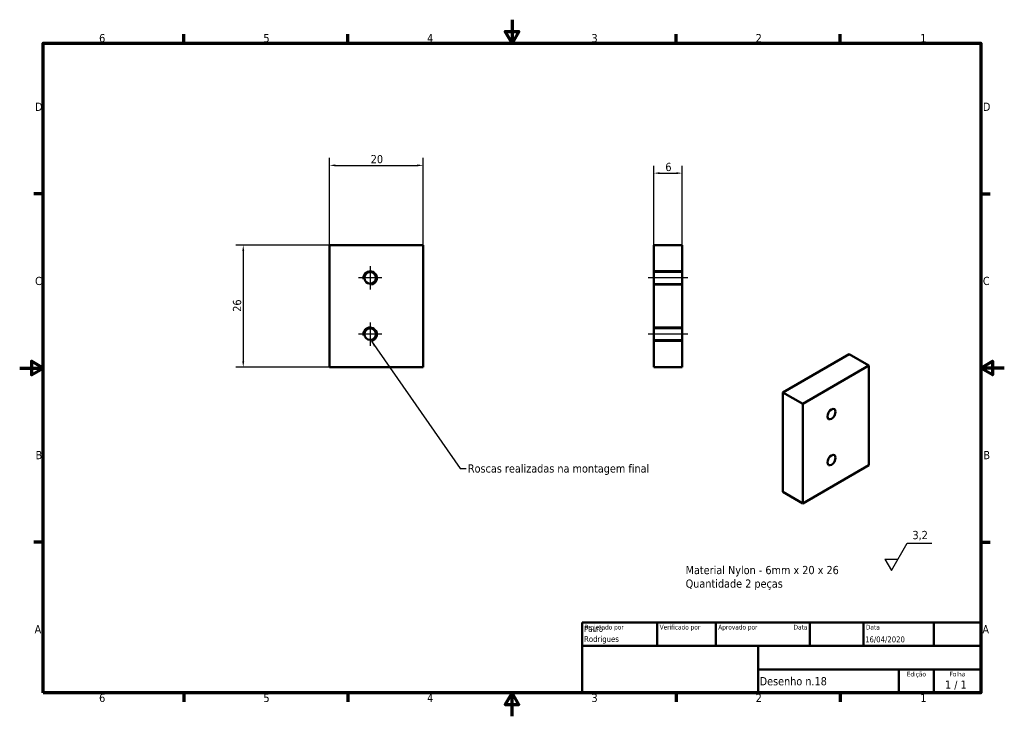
# Model space of a CAD drawing. Header units: millimetres. Extents: x 0 to 210, y 0 to 149.
import ezdxf
from ezdxf.enums import TextEntityAlignment as Align

# ---------------------------------------------------------------- set-up
doc = ezdxf.new("R2010")
doc.units = ezdxf.units.MM
doc.header["$LTSCALE"] = 0.5
for name, color, linetype, lineweight in [('Borda (ISO)', 7, 'Continuous', 70), ('Dimensão (ISO)', 7, 'Continuous', 25), ('Estreito visível (ISO)', 7, 'Continuous', 35), ('Linha de centro (ISO)', 7, 'Continuous', 25), ('Marca de centro (ISO)', 7, 'Continuous', 25), ('Oculto (ISO)', 7, 'Continuous', 35), ('Símbolo (ISO)', 7, 'Continuous', 25), ('Título (ISO)', 7, 'Continuous', 50), ('Visível (ISO)', 7, 'Continuous', 50)]:
    doc.layers.add(name, color=color, linetype=linetype, lineweight=lineweight)
doc.styles.add('Estilo de texto13', font='tahoma.ttf')
doc.styles.add('Estilo de texto14', font='tahoma.ttf')
doc.styles.add('Texto da nota (ISO)', font='tahoma.ttf')
doc.dimstyles.new('Padrão (ISO)', dxfattribs={"dimscale": 0.5, "dimtxt": 3.5, "dimasz": 2.5, "dimexe": 3.175, "dimexo": 0, "dimgap": 0.762, "dimtad": 1, "dimrnd": 1e-08, "dimzin": 0, "dimtxsty": 'Texto da nota (ISO)', "dimcen": 0.09, "dimdle": 10, "dimclrd": 256, "dimclre": 256, "dimclrt": 256, "dimazin": 0, "dimtfac": 1.001486, "dimtmove": 0, "dimatfit": 3, "dimfxl": 1, "dimtolj": 1, "dimtzin": 0, "dimlwd": -1, "dimlwe": -1, "dimarcsym": 0})
doc.dimstyles.new('Padrão - Método 1b (ISO)$7', dxfattribs={"dimscale": 0.5, "dimtxt": 3.5, "dimasz": 2.5, "dimexe": 3.175, "dimexo": 0, "dimgap": 0.762, "dimtad": 1, "dimtoh": 1, "dimrnd": 1e-08, "dimtxsty": 'Texto da nota (ISO)', "dimcen": 0.09, "dimdle": 10, "dimclrd": 256, "dimclre": 256, "dimclrt": 256, "dimazin": 2, "dimtfac": 1, "dimtmove": 0, "dimatfit": 3, "dimfxl": 1, "dimtolj": 1, "dimlwd": -1, "dimlwe": -1, "dimarcsym": 0})

# ---------------------------------------------------------------- blocks, each defined once
blk = doc.blocks.new('Bordas Borda padrão')
at = {"layer": 'Borda (ISO)'}
for p, q in [((70, 287), (70, 290.9)), ((140, 287), (140, 290.9)), ((280, 287), (280, 290.9)), ((350, 287), (350, 290.9)), ((10, 222.75), (6.1, 222.75)), ((410, 222.75), (413.9, 222.75)), ((10, 74.25), (6.1, 74.25)), ((410, 74.25), (413.9, 74.25)), ((70, 10), (70, 6.1)), ((140, 10), (140, 6.1)), ((280, 10), (280, 6.1)), ((350, 10), (350, 6.1))]:
    blk.add_line(p, q, dxfattribs=at)
at = {"layer": 'Borda (ISO)', "flags": 128}
for points in [[(210, 297), (210, 287), (207.11, 292), (212.89, 292), (210, 287)], [(10, 10), (10, 287), (410, 287), (410, 10), (10, 10)], [(0, 148.5), (10, 148.5), (5, 151.39), (5, 145.61), (10, 148.5)], [(420, 148.5), (410, 148.5), (415, 151.39), (415, 145.61), (410, 148.5)], [(210, 0), (210, 10), (207.11, 5), (212.89, 5), (210, 10)]]:
    blk.add_lwpolyline(points, dxfattribs=at)
at = {"layer": 'Borda (ISO)', "char_height": 3.5, "attachment_point": 7, "style": 'Texto da nota (ISO)'}
for s, insert in [('6', (33.88, 287.33)), ('5', (103.98, 287.33)), ('4', (173.78, 287.4)), ('3', (243.91, 287.33)), ('2', (313.94, 287.4)), ('1', (384.21, 287.4)), ('D', (6.57, 258.13)), ('D', (410.87, 258.13)), ('C', (6.56, 183.81)), ('C', (410.86, 183.81)), ('B', (6.78, 109.63)), ('B', (411.08, 109.63)), ('A', (6.36, 35.38)), ('A', (410.66, 35.38)), ('6', (33.88, 6.03)), ('5', (103.98, 6.03)), ('4', (173.78, 6.1)), ('3', (243.91, 6.03)), ('2', (313.94, 6.1)), ('1', (384.21, 6.1))]:
    blk.add_mtext(s, dxfattribs=dict(at, insert=insert))
blk = doc.blocks.new('Blocos de títulos ISO')
at = {"layer": 'Título (ISO)'}
for p, q in [((270.07, 130), (100.07, 130)), ((100.07, 130), (100.07, 100)), ((132.07, 120), (132.07, 130)), ((157.07, 120), (157.07, 130)), ((197.07, 120), (197.07, 130)), ((220.07, 120), (220.07, 130)), ((250.07, 120), (250.07, 130)), ((270.07, 100), (270.07, 130)), ((100.07, 120), (270.07, 120)), ((175.07, 120), (175.07, 100)), ((270.07, 110), (175.07, 110)), ((235.07, 100), (235.07, 110)), ((250.07, 100), (250.07, 110)), ((100.07, 100), (270.07, 100))]:
    blk.add_line(p, q, dxfattribs=at)
at = {"layer": 'Título (ISO)', "style": 'Estilo de texto14'}
for s, p in [('Projetado por', (101.07, 129)), ('Verificado por', (133.07, 129)), ('Aprovado por', (158.07, 129)), ('Data', (221.07, 129))]:
    blk.add_text(s, height=2, dxfattribs=at).set_placement(p, align=Align.TOP_LEFT)
blk.add_text('Data', height=2, dxfattribs=at).set_placement((196.07, 129), align=Align.TOP_RIGHT)
for s, p in [('Edição', (242.57, 109)), ('Folha', (260.07, 109))]:
    blk.add_text(s, height=2, dxfattribs=at).set_placement(p, align=Align.TOP_CENTER)
at = {"layer": 'Título (ISO)', "style": 'Texto da nota (ISO)'}
blk.add_text('1 / 1 ', height=3.5, dxfattribs=at).set_placement((260.07, 103.5), align=Align.MIDDLE_CENTER)
at = {"layer": 'Título (ISO)'}
for tag, p, height, style in [('AUTOR_001', (100.82, 125.99), 2.5, 'Estilo de texto13'), ('AUTOR_002', (100.82, 121.71), 2.5, 'Estilo de texto13'), ('DATA_DE_CRIAÇÃO_001', (220.69, 121.54), 2.5, 'Estilo de texto13'), ('NÚMERO_DA_PEÇA_001', (175.72, 103.21), 3.5, 'Texto da nota (ISO)')]:
    blk.add_attdef(tag, p, '', height=height, dxfattribs=dict(at, style=style))
at = {"layer": 'Título (ISO)', "style": 'Estilo de texto13'}
for tag, p in [('VERIFICADO_POR', (133.07, 121)), ('APROVADO_POR_ENG.', (158.07, 121))]:
    blk.add_attdef(tag, text='', height=2.5, dxfattribs=at).set_placement(p, align=Align.BOTTOM_LEFT)
blk.add_attdef('DATA_DE_APROVAÇÃO_DA_ENG.', text='', height=2.5, dxfattribs=at).set_placement((196.07, 121), align=Align.BOTTOM_RIGHT)
at = {"layer": 'Título (ISO)', "style": 'Texto da nota (ISO)'}
for tag, p in [('TÍTULO', (222.57, 115)), ('EMPRESA', (137.41, 109.96)), ('NÚMERO_DE_REVISÃO', (242.57, 103.5))]:
    blk.add_attdef(tag, text='', height=3.5, dxfattribs=at).set_placement(p, align=Align.MIDDLE_CENTER)
blk = doc.blocks.new('*D5')
at = {"layer": 'Defpoints', "color": 0, "transparency": 16777216}
for p in [(86.07, 117.45), (66.07, 100.45), (86.07, 100.45)]:
    blk.add_point(p, dxfattribs=at)
at = {"layer": 'Dimensão (ISO)', "transparency": 16777216}
for p, q in [((66.07, 100.45), (66.07, 119.04)), ((86.07, 100.45), (86.07, 119.04)), ((67.32, 117.45), (84.82, 117.45))]:
    blk.add_line(p, q, dxfattribs=at)
for points in [[(67.32, 117.66), (67.32, 117.24), (66.07, 117.45)], [(84.82, 117.66), (84.82, 117.24), (86.07, 117.45)]]:
    blk.add_solid(points, dxfattribs=at)
at = {"layer": 'Dimensão (ISO)', "transparency": 16777216, "insert": (74.87, 119.66), "char_height": 1.75, "attachment_point": 1, "style": 'Texto da nota (ISO)'}
blk.add_mtext('\\A1;20', dxfattribs=at)
blk = doc.blocks.new('*D6')
at = {"layer": 'Defpoints', "color": 0, "transparency": 16777216}
for p in [(66.07, 100.45), (47.68, 74.45), (66.07, 74.45)]:
    blk.add_point(p, dxfattribs=at)
at = {"layer": 'Dimensão (ISO)', "transparency": 16777216}
for p, q in [((66.07, 100.45), (46.1, 100.45)), ((47.68, 99.2), (47.68, 75.7)), ((66.07, 74.45), (46.1, 74.45))]:
    blk.add_line(p, q, dxfattribs=at)
for points in [[(47.47, 99.2), (47.89, 99.2), (47.68, 100.45)], [(47.47, 75.7), (47.89, 75.7), (47.68, 74.45)]]:
    blk.add_solid(points, dxfattribs=at)
at = {"layer": 'Dimensão (ISO)', "transparency": 16777216, "insert": (45.48, 86.24), "char_height": 1.75, "attachment_point": 1, "rotation": 90, "style": 'Texto da nota (ISO)'}
blk.add_mtext('\\A1;26', dxfattribs=at)
blk = doc.blocks.new('*D7')
at = {"layer": 'Defpoints', "color": 0, "transparency": 16777216}
for p in [(141.28, 115.79), (135.28, 100.45), (141.28, 100.45)]:
    blk.add_point(p, dxfattribs=at)
at = {"layer": 'Dimensão (ISO)', "transparency": 16777216}
for p, q in [((135.28, 100.45), (135.28, 117.38)), ((136.53, 115.79), (140.03, 115.79)), ((141.28, 100.45), (141.28, 117.38))]:
    blk.add_line(p, q, dxfattribs=at)
for points in [[(136.53, 116), (136.53, 115.58), (135.28, 115.79)], [(140.03, 116), (140.03, 115.58), (141.28, 115.79)]]:
    blk.add_solid(points, dxfattribs=at)
at = {"layer": 'Dimensão (ISO)', "transparency": 16777216, "insert": (137.71, 117.99), "char_height": 1.75, "attachment_point": 1, "style": 'Texto da nota (ISO)'}
blk.add_mtext('\\A1;6', dxfattribs=at)
blk = doc.blocks.new('Identificador de textura de superfície1')
at = {"layer": 'Símbolo (ISO)'}
for p, q in [((371.86, 62.13), (378.57, 73.75)), ((378.57, 73.75), (389.07, 73.75)), ((369.03, 67.03), (371.86, 62.13)), ((369.03, 67.03), (374.69, 67.03))]:
    blk.add_line(p, q, dxfattribs=at)
at = {"layer": 'Símbolo (ISO)', "insert": (380.83, 74.98), "char_height": 3.5, "attachment_point": 7, "style": 'Texto da nota (ISO)'}
blk.add_mtext('3,2', dxfattribs=at)

msp = doc.modelspace()

# ---------------------------------------------------------------- linework, layer by layer
at = {"layer": 'Estreito visível (ISO)'}
for centre in [(74.75, 93.45), (74.75, 81.45)]:
    msp.add_arc(centre, 1.5, 280, 190, dxfattribs=at)
at = {"layer": 'Linha de centro (ISO)', "linetype": 'Continuous'}
for p, q in [((142.53, 93.45), (134.03, 93.45)), ((142.53, 81.45), (134.03, 81.45))]:
    msp.add_line(p, q, dxfattribs=at)
at = {"layer": 'Marca de centro (ISO)', "linetype": 'Continuous'}
for p, q in [((74.75, 95.93), (74.75, 90.97)), ((77.23, 93.45), (72.27, 93.45)), ((74.75, 83.93), (74.75, 78.97)), ((77.23, 81.45), (72.27, 81.45))]:
    msp.add_line(p, q, dxfattribs=at)
at = {"layer": 'Oculto (ISO)'}
for p, q in [((141.28, 94.95), (135.28, 94.95)), ((141.28, 94.68), (135.28, 94.68)), ((141.28, 92.22), (135.28, 92.22)), ((135.28, 91.95), (141.28, 91.95)), ((141.28, 82.95), (135.28, 82.95)), ((141.28, 82.68), (135.28, 82.68)), ((141.28, 80.22), (135.28, 80.22)), ((135.28, 79.95), (141.28, 79.95))]:
    msp.add_line(p, q, dxfattribs=at)
at = {"layer": 'Visível (ISO)'}
for p, q in [((66.07, 100.45), (86.07, 100.45)), ((66.07, 74.45), (66.07, 100.45)), ((86.07, 100.45), (86.07, 74.45)), ((135.28, 100.45), (141.28, 100.45)), ((135.28, 74.45), (135.28, 100.45)), ((141.28, 74.45), (141.28, 100.45)), ((162.76, 69.05), (176.9, 77.22)), ((176.9, 77.22), (181.14, 74.77)), ((86.07, 74.45), (66.07, 74.45)), ((135.28, 74.45), (141.28, 74.45)), ((167, 66.6), (181.14, 74.77)), ((181.14, 74.77), (181.14, 53.54)), ((162.76, 69.05), (167, 66.6)), ((162.76, 47.82), (162.76, 69.05)), ((167, 45.37), (167, 66.6)), ((181.14, 53.54), (167, 45.37)), ((162.76, 47.82), (167, 45.37))]:
    msp.add_line(p, q, dxfattribs=at)
for centre in [(74.75, 93.45), (74.75, 81.45)]:
    msp.add_circle(centre, 1.23, dxfattribs=at)
for centre in [(173.14, 64.43), (173.14, 54.63)]:
    msp.add_ellipse(centre, major_axis=(-0.61, -1.06), ratio=0.57735, dxfattribs=at)

# ---------------------------------------------------------------- block references
at = {"xscale": 0.5, "yscale": 0.5, "zscale": 0.5}
msp.add_blockref('Bordas Borda padrão', (0, 0), dxfattribs=at)
msp.add_blockref('Blocos de títulos ISO', (69.96, -45), dxfattribs=at).add_auto_attribs({'NÚMERO_DA_PEÇA_001': 'Desenho n.18', 'AUTOR_001': 'Paulo', 'DATA_DE_CRIAÇÃO_001': '16/04/2020', 'AUTOR_002': 'Rodrigues'})
at = {"layer": 'Símbolo (ISO)', "xscale": 0.5, "yscale": 0.5, "zscale": 0.5}
msp.add_blockref('Identificador de textura de superfície1', (0, 0), dxfattribs=at)

# ---------------------------------------------------------------- texts
at = {"layer": 'Símbolo (ISO)', "insert": (95.59, 53.71), "char_height": 1.75, "width": 39.2573, "attachment_point": 1, "style": 'Texto da nota (ISO)'}
msp.add_mtext('{\\fTahoma|b0|i0;Roscas realizadas na montagem final}', dxfattribs=at)
at = {"layer": 'Símbolo (ISO)', "insert": (142.03, 32.05), "char_height": 1.75, "width": 33.5506, "attachment_point": 1, "line_spacing_factor": 0.987884, "style": 'Texto da nota (ISO)'}
msp.add_mtext('{\\fTahoma|b0|i0;Material Nylon - 6mm x 20 x 26\\P\\fTahoma|b0|i0;Quantidade 2 peças}', dxfattribs=at)

# ---------------------------------------------------------------- dimensions: what is measured, and where the dimension line sits
at = {"layer": 'Dimensão (ISO)'}
for base, p2, angle, picture, middle in [((86.07, 117.45), (86.07, 100.45), 180, '*D5', (76.07, 117.45)), ((47.68, 74.45), (66.07, 74.45), 270, '*D6', (47.68, 87.45))]:
    dim = msp.add_linear_dim(base=base, p1=(66.07, 100.45), p2=p2, angle=angle, dimstyle='Padrão (ISO)', override={"dimgap": 0.762, "dimdec": 0, "dimtol": 0, "dimlim": 0, "dimtp": 0, "dimtm": 0, "dimtdec": 2, "dimtofl": 0, "dimatfit": 1}, dxfattribs=at)
    dim.commit()
    dim.dimension.update_dxf_attribs({"geometry": picture, "text_midpoint": middle, "dimtype": 160})
dim = msp.add_linear_dim(base=(141.28, 115.79), p1=(135.28, 100.45), p2=(141.28, 100.45), dimstyle='Padrão (ISO)', override={"dimgap": 0.762, "dimdec": 0, "dimtol": 0, "dimlim": 0, "dimtp": 0, "dimtm": 0, "dimtdec": 2, "dimtofl": 0, "dimatfit": 1}, dxfattribs=at)
dim.commit()
dim.dimension.update_dxf_attribs({"geometry": '*D7', "text_midpoint": (138.28, 115.79), "dimtype": 160})

# ---------------------------------------------------------------- leaders
at = {"layer": 'Símbolo (ISO)', "annotation_type": 0, "has_hookline": 1, "hookline_direction": 0, "text_width": 38.92}
msp.add_leader([(75.01, 79.97), (93.96, 52.84), (95.21, 52.84)], dimstyle='Padrão - Método 1b (ISO)$7', override={"dimtad": 0}, dxfattribs=at)

doc.saveas('drawing.dxf')
